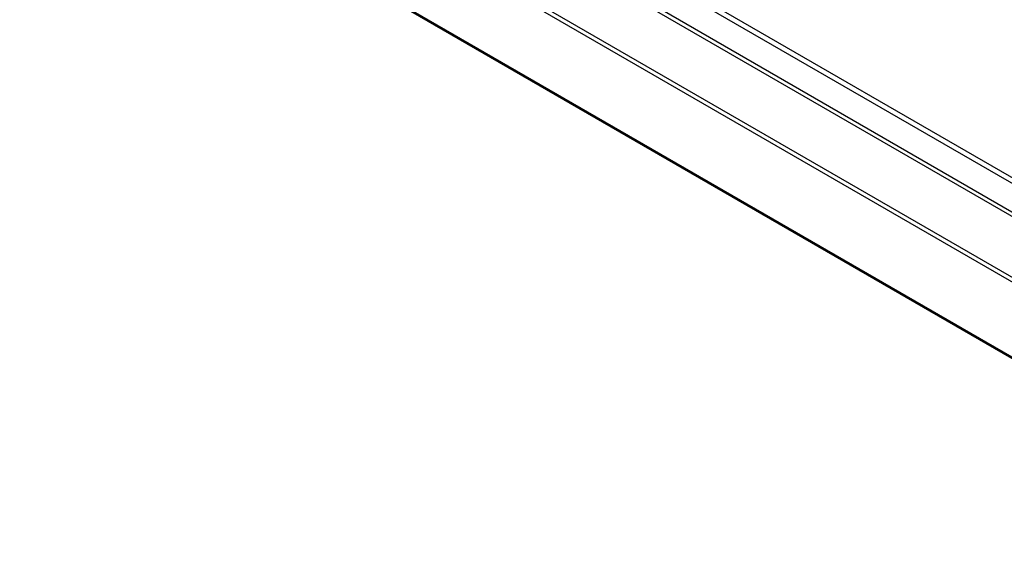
# Model space of a CAD drawing. Header units: inches. Extents: x 0 to 34, y 0 to 22.
# Tile 59 of 125: x 22.039 to 22.704, y 15.663 to 16.02. Entities that reach past the tile are written whole.
import ezdxf

# ---------------------------------------------------------------- set-up
doc = ezdxf.new("R2010")
doc.units = ezdxf.units.IN
doc.header["$LTSCALE"] = 1.87
doc.header["$MEASUREMENT"] = 0
doc.layers.get('0').update_dxf_attribs({"linetype": 'CONTINUOUS'})

msp = doc.modelspace()

# ---------------------------------------------------------------- linework, layer by layer
at = {"color": 7, "linetype": 'CONTINUOUS'}
for p, q in [((26.88016, 13.50076), (22.14961, 16.23212)), ((26.88578, 13.50132), (22.15524, 16.23268)), ((22.1311, 16.22054), (26.86164, 13.48918)), ((22.13297, 16.22252), (26.86352, 13.49116)), ((26.84382, 13.45831), (22.11328, 16.18967)), ((26.84305, 13.45565), (22.1125, 16.187)), ((22.03903, 16.17889), (26.91807, 13.3618)), ((22.03965, 16.17756), (26.91869, 13.36047))]:
    msp.add_line(p, q, dxfattribs=at)

doc.saveas('drawing.dxf')
